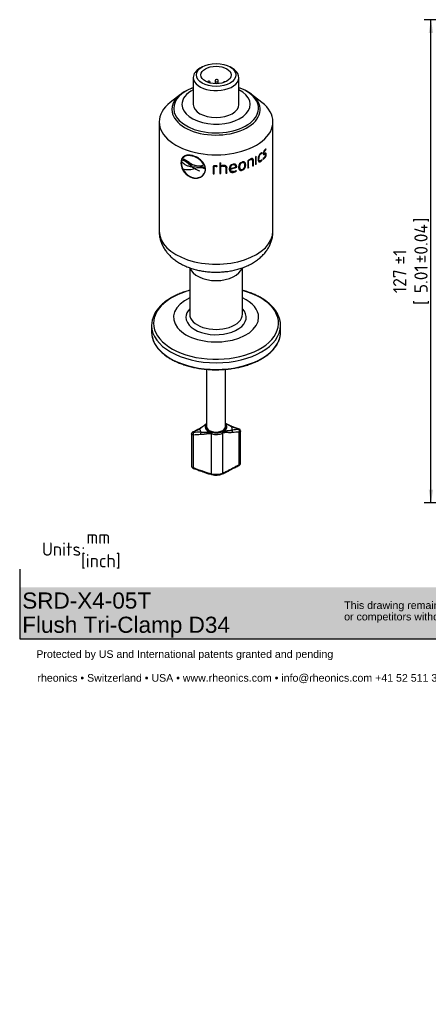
# Paper-space layout 'Invenitec-A4' of a CAD drawing. Header units: millimetres. Extents: x 0 to 297, y -84 to 206.
# Tile 1 of 2: x 0 to 108, y -84 to 176. Entities that reach past the tile are written whole.
import ezdxf
from ezdxf.entities.mleader import LeaderData, LeaderLine
from ezdxf.enums import TextEntityAlignment as Align
from ezdxf.math import Vec2, Vec3

# ---------------------------------------------------------------- set-up
doc = ezdxf.new("R2010")
doc.units = ezdxf.units.MM
doc.layers.add('Default', color=7, linetype='Continuous')
doc.layers.add('SRD-X4-05T', color=7, linetype='Continuous')
doc.styles.add('SEACAD_Solid_Edge_ISO', font='seiso.ttf')
doc.dimstyles.new('Rheonics_Publish', dxfattribs={"dimtxt": 3.5, "dimasz": 3.5, "dimexe": 1.75, "dimexo": 0, "dimgap": 0.875, "dimtad": 1, "dimdec": 1, "dimdsep": 46, "dimtxsty": 'SEACAD_Solid_Edge_ISO', "dimblk1": '_SE_FILLED', "dimblk2": '_SE_FILLED', "dimsah": 1, "dimcen": 1.75, "dimazin": 0, "dimtfac": 0.5, "dimtdec": 3, "dimtmove": 0, "dimatfit": 3, "dimfxl": 1, "dimtolj": 1, "dimarcsym": 0})

# ---------------------------------------------------------------- blocks, each defined once
blk = doc.blocks.new('DMBLK26')
at = {"layer": 'Default', "linetype": 'Continuous'}
for points in [[(107.92, 172.11), (109.09, 172.11), (108.5, 175.61)], [(107.92, 51.76), (108.5, 48.26), (109.09, 51.76)]]:
    blk.add_hatch(color=7, dxfattribs=at).paths.add_polyline_path(points)
at = {"layer": 'Default', "color": 7, "linetype": 'Continuous'}
for p, q in [((144.76, 175.61), (106.75, 175.61)), ((108.5, 48.26), (108.5, 175.61)), ((149.96, 48.26), (106.75, 48.26))]:
    blk.add_line(p, q, dxfattribs=at)
at = {"layer": 'Default', "color": 7, "linetype": 'Continuous', "style": 'SEACAD_Solid_Edge_ISO'}
for s, p in [('±0.04', (104.13, 111.42)), (']', (104.13, 122.16)), ('±1', (98.53, 111.1)), ('5.01', (104.13, 103.54)), ('127', (98.53, 103.54)), ('[', (104.13, 100.44))]:
    blk.add_text(s, height=3.5, rotation=90, dxfattribs=at).set_placement(p, align=Align.TOP_LEFT)
blk = doc.blocks.new('_SE_FILLED')
at = {"color": 0}
blk.add_line((0, 0), (-1, 0), dxfattribs=at)
blk.add_solid([(0, 0), (-1, -0.1665), (-1, 0.1665), (0, 0)], dxfattribs=at)
blk = doc.blocks.new('SE2')
at = {"layer": 'SRD-X4-05T', "color": 7, "linetype": 'Continuous'}
for p, q in [((48.17, 163.16), (47.61, 162.83)), ((56.09, 162.83), (55.53, 163.16)), ((45.85, 160.39), (45.85, 153.28)), ((50.31, 158.91), (50.31, 159.01)), ((51.64, 159.47), (51.64, 158.73)), ((52.44, 158.75), (52.44, 159.47)), ((57.85, 153.28), (57.85, 160.39)), ((42.48, 155.92), (39.78, 153.81)), ((45.74, 157.66), (45.49, 157.57)), ((58.21, 157.57), (57.96, 157.66)), ((63.93, 153.81), (61.22, 155.92)), ((36.85, 148.67), (36.85, 119.85)), ((66.85, 119.85), (66.85, 148.67)), ((63.54, 140.27), (63.62, 140.23)), ((63.84, 140.37), (63.88, 140.55)), ((63.84, 140.37), (63.92, 140.34)), ((63.92, 140.34), (63.98, 140.55)), ((64.34, 140.57), (64.43, 140.54)), ((64.43, 140.37), (64.51, 140.34)), ((64.57, 140.17), (64.65, 140.14)), ((64.63, 141.18), (64.72, 141.16)), ((64.86, 140.18), (64.77, 140.21)), ((64.9, 141.33), (64.94, 141.5)), ((64.9, 141.33), (64.99, 141.3)), ((64.99, 141.3), (65.04, 141.52)), ((64.99, 140.16), (65.08, 140.13)), ((42.65, 137.98), (42.59, 137.93)), ((42.84, 138.69), (42.73, 138.22)), ((43, 138.63), (42.96, 138.65)), ((43.01, 138.94), (42.97, 138.95)), ((46.05, 139.53), (46.01, 139.55)), ((52.84, 137.89), (52.84, 135.04)), ((53.11, 137.08), (53.11, 137.9)), ((53.12, 137.03), (53.12, 137.9)), ((58.7, 137.96), (58.74, 137.91)), ((59.24, 137.83), (59.19, 137.88)), ((60.2, 138.46), (60.2, 136.48)), ((60.37, 136.62), (60.37, 138.46)), ((60.37, 138.46), (60.43, 138.42)), ((60.43, 136.57), (60.43, 138.42)), ((60.87, 138.76), (60.93, 138.71)), ((61.36, 138.74), (61.3, 138.79)), ((61.47, 138.45), (61.47, 137.03)), ((61.62, 137.18), (61.62, 138.61)), ((61.62, 138.61), (61.68, 138.57)), ((61.68, 137.14), (61.68, 138.57)), ((62.25, 139.51), (62.25, 137.44)), ((62.38, 137.59), (62.38, 139.59)), ((62.38, 137.59), (62.45, 137.55)), ((62.45, 137.55), (62.45, 139.63)), ((63.03, 139.03), (63.1, 138.99)), ((63.23, 138.44), (63.3, 138.4)), ((63.53, 138.3), (63.61, 138.26)), ((63.89, 138.72), (63.88, 138.75)), ((63.89, 138.72), (63.98, 138.68)), ((63.98, 138.68), (63.92, 138.81)), ((64.29, 139.12), (64.23, 138.89)), ((64.54, 139.13), (64.63, 139.1)), ((44.51, 137.07), (44.55, 137.06)), ((45.15, 137.18), (45.12, 137.19)), ((45.48, 136.89), (45.12, 137.19)), ((45.52, 136.88), (45.15, 137.18)), ((45.56, 136.87), (45.48, 136.89)), ((45.49, 136.87), (45.52, 136.86)), ((45.52, 136.86), (46.15, 136.42)), ((46.14, 136.41), (45.86, 136.33)), ((45.93, 137.35), (45.97, 137.34)), ((46.18, 136.4), (46.14, 136.41)), ((46.19, 136.41), (46.15, 136.42)), ((46.22, 136.39), (46.18, 136.4)), ((48.68, 137.34), (48.64, 137.35)), ((48.72, 136.72), (48.67, 136.74)), ((48.9, 136.65), (48.86, 136.67)), ((48.9, 136.35), (48.86, 136.67)), ((48.94, 136.33), (48.9, 136.65)), ((48.94, 136.33), (48.9, 136.35)), ((51.05, 137), (51.05, 135.03)), ((51.06, 135.09), (51.05, 135.03)), ((51.06, 137), (51.06, 135.09)), ((51.34, 136.92), (51.33, 136.87)), ((51.33, 135.02), (51.33, 136.87)), ((51.9, 137), (51.9, 136.94)), ((51.9, 137), (52.09, 136.99)), ((51.9, 136.94), (52.09, 136.93)), ((52.09, 136.99), (52.13, 137.13)), ((52.09, 136.93), (52.15, 137.12)), ((52.09, 136.99), (52.09, 136.93)), ((52.15, 137.13), (52.15, 137.12)), ((53.11, 137.08), (53.12, 137.03)), ((53.11, 135.1), (53.11, 136.89)), ((53.11, 136.89), (53.12, 136.83)), ((53.11, 135.1), (53.12, 135.05)), ((53.12, 135.05), (53.12, 136.83)), ((53.7, 137.06), (53.72, 137)), ((54.39, 136.73), (54.37, 136.79)), ((54.42, 136.56), (54.42, 135.14)), ((54.67, 135.23), (54.67, 136.66)), ((54.67, 136.66), (54.69, 136.6)), ((54.67, 135.23), (54.69, 135.17)), ((54.69, 135.17), (54.69, 136.6)), ((55.55, 136.43), (55.57, 136.38)), ((55.56, 136.26), (55.58, 136.21)), ((55.63, 135.97), (55.65, 135.91)), ((56.33, 137.41), (56.36, 137.35)), ((56.43, 135.45), (56.46, 135.4)), ((56.94, 137.19), (56.92, 137.22)), ((56.95, 137.16), (56.94, 137.19)), ((57.18, 135.75), (57.12, 135.85)), ((57.21, 135.69), (57.12, 135.85)), ((57.18, 135.75), (57.21, 135.69)), ((57.25, 136.79), (57.25, 136.92)), ((57.25, 136.92), (57.29, 136.86)), ((57.25, 136.79), (57.28, 136.74)), ((57.28, 136.74), (57.29, 136.86)), ((58.01, 136.88), (58.05, 136.83)), ((58.16, 136.32), (58.2, 136.26)), ((58.7, 136), (58.74, 135.95)), ((59.6, 137.37), (59.66, 137.32)), ((60.37, 136.62), (60.43, 136.57)), ((61.62, 137.18), (61.68, 137.14)), ((45.39, 134.13), (45.42, 134.12)), ((45.68, 133.98), (45.64, 133.93)), ((44.9, 110.24), (44.9, 98)), ((58.8, 98), (58.8, 110.23)), ((34.85, 95.01), (34.85, 93.26)), ((68.85, 93.26), (68.85, 95.01)), ((49.34, 83.47), (49.34, 68.4)), ((54.36, 68.4), (54.36, 83.47)), ((45.39, 66.47), (45.39, 57.92)), ((45.87, 57.56), (45.87, 66.14)), ((50.67, 55.94), (50.67, 66.44)), ((53.62, 56.13), (53.62, 66.63)), ((57.96, 58.35), (57.96, 66.93)), ((58.31, 58.68), (58.31, 67.23))]:
    blk.add_line(p, q, dxfattribs=at)
for centre, radius, start, end in [((49.91, 159.01), 0.4, 98.794, 158.7064), ((49.91, 159.01), 0.4, 0, 98.794), ((52.04, 159.47), 0.4, 98.794, 180), ((52.04, 159.47), 0.4, 0, 98.794), ((54.05, 158.84), 0.4, 98.794, 159.6277), ((54.05, 158.84), 0.4, 59.9761, 98.794), ((64.85, 138.93), 1.94, 129.8846, 181.7251), ((64.57, 139.12), 1.54, 131.7017, 183.2161), ((64.64, 139.08), 1.53, 131.3784, 183.3458), ((63.82, 139.94), 0.432, 88.1168, 130.2866), ((63.98, 139.99), 0.565, 90.1058, 130.4795), ((63.9, 139.9), 0.438, 88.4277, 130.253), ((65.65, 140.32), 1.38, 133.0756, 176.7663), ((65.28, 140.51), 0.933, 133.7661, 176.3928), ((65.36, 140.48), 0.937, 133.694, 176.2978), ((63.53, 140.19), 1.46, 313.9017, 358.7205), ((63.61, 140.16), 1.47, 313.8298, 358.6349), ((46.91, 138.07), 4.33, 181.8579, 252.9104), ((46.96, 138.1), 4.31, 181.7163, 252.7813), ((45.9, 141.2), 4.35, 223.3192, 264.6118), ((40.38, 132.46), 6.69, 45.0065, 68.4512), ((40.6, 132.53), 6.85, 52.6477, 69.7481), ((40.43, 132.45), 6.69, 45.0002, 67.3925), ((47.28, 141.3), 4.18, 232.8447, 289.1373), ((44.53, 135.1), 4.69, 28.6664, 76.2787), ((44.57, 135.09), 4.69, 28.6774, 71.5915), ((56.54, 136.33), 1.22, 98.3905, 181.8206), ((59.12, 136.83), 1.33, 106.6631, 182.6112), ((62.31, 135.81), 3.38, 114.0382, 128.5413), ((61.81, 136.6), 2.36, 113.5509, 127.6153), ((61.88, 136.52), 2.39, 113.5478, 127.5218), ((62.69, 139.4), 1.38, 307.5084, 330.612), ((62.74, 139.39), 1.43, 307.7384, 330.2529), ((62.91, 139.38), 1.16, 308.0337, 330.4695), ((64.11, 139.6), 0.716, 279.6915, 316.1101), ((64.04, 139.62), 0.705, 287.3753, 316.1476), ((64.21, 139.71), 0.599, 278.5965, 314.7845), ((63.93, 140.03), 1.01, 313.4849, 357.7393), ((44.4, 140.73), 4.64, 253.6646, 288.2669), ((46.81, 137.96), 4.07, 204.3425, 249.6245), ((45.93, 141.18), 4.35, 251.4469, 264.619), ((45.71, 140.28), 3.42, 267.4373, 278.749), ((47.32, 141.29), 4.18, 251.1275, 289.1265), ((47.42, 132.57), 4.05, 68.6957, 108.2397), ((49.9, 142.54), 7.18, 238.7623, 250.7883), ((47.46, 132.55), 4.05, 72.002, 108.2318), ((49.94, 142.53), 7.18, 238.7657, 250.7869), ((47.11, 131.97), 5.01, 69.5835, 100.125), ((47.15, 131.96), 5.01, 69.5804, 71.8561), ((51.92, 134.22), 2.92, 89.7014, 107.2147), ((51.88, 134.93), 2.01, 89.4297, 105.811), ((51.88, 135.02), 1.98, 89.4264, 105.9224), ((52.01, 136.36), 0.777, 79.7231, 96.112), ((53.83, 135.49), 1.57, 94.6182, 117.3687), ((53.92, 135.34), 1.87, 95.068, 115.4395), ((53.85, 135.41), 1.59, 94.6095, 117.2178), ((56.5, 136.47), 0.957, 100.3468, 181.9228), ((49.21, 159.48), 24.07, 285.3059, 289.5166), ((56.53, 136.41), 0.96, 100.176, 181.7688), ((49.24, 159.86), 24.32, 285.0796, 288.686), ((49.21, 159.57), 24.22, 285.2612, 289.4722), ((56.09, 137.4), 1.98, 279.9236, 303.2474), ((56.12, 137.37), 2, 279.9223, 303.1219), ((56.16, 137.32), 1.76, 280.4335, 303.4757), ((58.25, 137.28), 1.35, 289.0532, 4.069), ((58.3, 137.23), 1.36, 288.9045, 3.9407), ((42.2, 94.81), 7.35, 133.556, 178.4993), ((15.71, 127.86), 67.87, 296.2453, 297.9514), ((20.16, 118.56), 57.66, 296.4207, 298.4502), ((81.16, 137.02), 73.12, 249.7822, 251.4231), ((86.18, 152.63), 89.45, 250.233, 251.5611), ((58.69, 45.69), 21.92, 92.1143, 96.8688), ((57.71, 67.2), 0.603, 3.0114, 72.6434), ((45.99, 66.44), 0.601, 115.9226, 177.874), ((48.19, 40.77), 26.14, 90.8175, 95.1537), ((48.57, 38.67), 27.61, 91.597, 95.6147), ((49.92, 63.59), 3.32, 76.0236, 83.6709), ((50.12, 64.25), 2.26, 76.0473, 85.7288), ((54.66, 64.32), 2.9, 104.8829, 112.8965), ((54.37, 64.84), 1.95, 102.6106, 112.8862), ((58.63, 43.56), 23.38, 91.6339, 95.9994), ((45.99, 57.95), 0.602, 182.9887, 252.7242), ((62.45, 98.69), 44.34, 248.0435, 254.5949), ((57.71, 58.7), 0.603, 296.0029, 357.903), ((51.84, 60.17), 4.58, 256.1457, 291.4328)]:
    blk.add_arc(centre, radius, start, end, dxfattribs=at)
for major_axis in [(-5.2, 0), (4, 0)]:
    blk.add_ellipse((51.85, 161.04), major_axis=major_axis, ratio=0.57735, dxfattribs=at)
for centre, major_axis, ratio, start_param, end_param in [((51.85, 160.39), (-6, 0), 0.57735, 5.497642, 6.283185), ((51.85, 160.39), (-6, 0), 0.57735, 0, 3.926991), ((49.91, 159.01), (-0.4, 0), 0.57735, 2.722028, 3.141593), ((52.04, 159.47), (-0.4, 0), 0.57735, 0, 3.141593), ((51.85, 151.93), (-11.64, 0), 0.57735, 5.290316, 6.283185), ((51.85, 151.93), (-11.64, 0), 0.57735, 0, 4.134462), ((51.85, 152.25), (-11.18, 0), 0.57735, 5.278878, 6.283185), ((51.85, 152.25), (-11.18, 0), 0.57735, 0, 4.1459), ((51.85, 153.28), (-9, 0), 0.57735, 5.442117, 6.283185), ((51.85, 153.28), (-9, 0), 0.57735, 0, 3.982661), ((51.85, 148.67), (-15, 0), 0.57735, 5.647992, 6.283185), ((51.85, 148.67), (-15, 0), 0.57735, 0, 3.776786), ((51.85, 153.28), (6, 0), 0.57735, 3.141593, 6.283185), ((51.85, 146.53), (15, 0), 0.57735, -1.504932, -1.486357), ((51.85, 145.76), (15, 0), 0.57735, -0.804582, -0.786012), ((51.85, 143.68), (14.9, 0), 0.57735, -0.798103, -0.786012), ((51.85, 143.68), (15, 0), 0.57735, -0.804582, -0.786012), ((51.85, 143.68), (-15, 0), 0.57735, 1.517613, 1.536188), ((51.85, 143.68), (-14.9, 0), 0.57735, 1.517613, 1.536188), ((51.85, 143.68), (14.9, 0), 0.57735, -1.504932, -1.486357), ((51.85, 143.68), (15, 0), 0.57735, -1.504932, -1.486357), ((51.85, 143.68), (14.9, 0), 0.57735, -1.397668, -1.380259), ((51.85, 143.68), (15, 0), 0.57735, -1.398834, -1.380259), ((51.85, 143.68), (14.9, 0), 0.57735, -0.976024, -0.961953), ((51.85, 143.68), (15, 0), 0.57735, -0.980527, -0.961953), ((51.85, 143.68), (14.9, 0), 0.57735, -0.868805, -0.855855), ((51.85, 143.68), (15, 0), 0.57735, -0.874429, -0.855855), ((51.85, 119.85), (-15, 0), 0.57735, 0, 3.141593), ((51.85, 110.87), (-6.95, 0), 0.57735, 0.16745, 2.972722), ((51.85, 95.63), (-16.47, 0), 0.57735, 0, 4.276864), ((51.85, 95.63), (-16.47, 0), 0.57735, 5.147914, 6.283185), ((51.85, 97.18), (11.23, 0), 0.57735, 2.237764, 6.283185), ((51.85, 97.18), (11.23, 0), 0.57735, 0, 0.903829), ((51.85, 97.18), (-7.95, 0), 0.57735, 0, 3.648575), ((51.85, 97.18), (-7.95, 0), 0.57735, 5.776203, 6.283185), ((51.85, 98), (-6.95, 0), 0.57735, 0, 3.141593), ((51.85, 95.01), (-17, 0), 0.57735, 0, 0.001225), ((51.85, 95.01), (-17, 0), 0.57735, 0.001225, 3.140761), ((51.85, 93.26), (17, 0), 0.57735, 3.141593, 3.261362), ((51.85, 93.26), (17, 0), 0.57735, 3.261362, 6.163371), ((51.85, 93.26), (17, 0), 0.57735, 6.163371, 6.283185), ((47.76, 67.46), (0.234, -0.442), 0.261851, 2.548061, 3.140804), ((51.85, 67.66), (4.24, 0), 0.57735, 3.056788, 3.449892), ((51.85, 68.29), (2.89, 0), 0.57735, 2.621794, 4.14166), ((51.85, 68.4), (-2.75, 0), 0.57735, 0, 3.562906), ((51.85, 68.4), (-2.75, 0), 0.57735, 5.861872, 6.283185), ((51.85, 68.4), (-2.51, 0), 0.57735, 0, 3.141593), ((51.85, 68.29), (-2.89, 0), 0.57735, 2.36502, 3.661391), ((55.76, 67.98), (-0.168, -0.471), 0.09781, 3.14871, 3.6605), ((51.85, 67.66), (-4.24, 0), 0.57735, 3.056788, 3.449892), ((57.73, 67.3), (-0.157, -0.475), 0.018637, 3.016154, 3.701186), ((57.76, 67.19), (0.018, -0.5), 0.469994, 1.000516, 2.486888), ((45.95, 66.53), (0.22, -0.449), 0.186432, 2.512777, 3.140901), ((45.97, 66.43), (-0.046, 0.498), 0.302198, 0.660206, 2.146577), ((47.94, 66.54), (-0.01, 0.5), 0.348433, 0.725317, 2.151173), ((50.48, 66.77), (0.039, 0.498), 0.407514, 1.365878, 2.167539), ((50.86, 66.71), (0.12, 0.485), 0.322275, 1.44132, 2.226718), ((51.85, 68.03), (3, 0), 0.57735, 4.306643, 5.34163), ((51.85, 68.32), (-2.85, 0), 0.57735, 1.16505, 2.200037), ((53.32, 66.86), (-0.194, 0.461), 0.480534, 3.993775, 4.779173), ((53.66, 66.97), (-0.11, 0.488), 0.564688, 4.084479, 4.88614), ((55.94, 67.06), (-0.056, 0.497), 0.512474, 4.122734, 5.548589), ((45.97, 57.85), (0.157, 0.475), 0.018637, 2.214814, 3.143541), ((57.76, 58.61), (-0.22, 0.449), 0.186432, 3.14057, 3.999149), ((51.85, 57.53), (-3, 0), 0.57735, 1.16505, 2.200037), ((50.86, 56.21), (0.12, 0.485), 0.322275, 2.226718, 3.15808), ((53.32, 56.37), (-0.194, 0.461), 0.480534, 3.140232, 3.993775)]:
    blk.add_ellipse(centre, major_axis=major_axis, ratio=ratio, start_param=start_param, end_param=end_param, dxfattribs=at)
for points, knots in [([(64.27, 140.4), (64.27, 140.33), (64.28, 140.26), (64.32, 140.16), (64.35, 140.12), (64.43, 140.09), (64.47, 140.1), (64.56, 140.11), (64.61, 140.13), (64.65, 140.14)], [0, 0, 0, 0, 0.25, 0.25, 0.5, 0.5, 0.75, 0.75, 1, 1, 1, 1]), ([(64.43, 140.37), (64.4, 140.38), (64.38, 140.4), (64.35, 140.46), (64.34, 140.51), (64.34, 140.57)], [0.5359606, 0.5359606, 0.5359606, 0.5359606, 0.75, 0.75, 1, 1, 1, 1]), ([(64.36, 140.13), (64.38, 140.13), (64.41, 140.13), (64.48, 140.14), (64.52, 140.16), (64.57, 140.17)], [0.6070693, 0.6070693, 0.6070693, 0.6070693, 0.75, 0.75, 1, 1, 1, 1]), ([(64.72, 140.38), (64.65, 140.35), (64.58, 140.33), (64.49, 140.34), (64.47, 140.36), (64.43, 140.43), (64.43, 140.48), (64.43, 140.54)], [0, 0, 0, 0, 0.5, 0.5, 0.75, 0.75, 1, 1, 1, 1]), ([(64.57, 140.17), (64.64, 140.2), (64.7, 140.22), (64.77, 140.21), (64.77, 140.21), (64.77, 140.21)], [0, 0, 0, 0, 0.5, 0.5, 0.5396853, 0.5396853, 0.5396853, 0.5396853]), ([(64.63, 141.18), (64.68, 141.23), (64.73, 141.27), (64.82, 141.32), (64.86, 141.33), (64.9, 141.33)], [0, 0, 0, 0, 0.5, 0.5, 1, 1, 1, 1]), ([(64.65, 140.14), (64.72, 140.17), (64.79, 140.19), (64.88, 140.18), (64.9, 140.16), (64.94, 140.1), (64.94, 140.04), (64.94, 139.99)], [0, 0, 0, 0, 0.5, 0.5, 0.75, 0.75, 1, 1, 1, 1]), ([(64.72, 141.16), (64.76, 141.2), (64.81, 141.24), (64.9, 141.29), (64.95, 141.3), (64.99, 141.3)], [0, 0, 0, 0, 0.5, 0.5, 1, 1, 1, 1]), ([(65.08, 140.13), (65.08, 140.21), (65.07, 140.28), (65.04, 140.38), (65.01, 140.41), (64.93, 140.43), (64.89, 140.43), (64.81, 140.41), (64.76, 140.39), (64.72, 140.38)], [0, 0, 0, 0, 0.25, 0.25, 0.5, 0.5, 0.75, 0.75, 1, 1, 1, 1]), ([(64.99, 140.16), (64.99, 140.23), (64.98, 140.3), (64.95, 140.39), (64.94, 140.41), (64.92, 140.43)], [0, 0, 0, 0, 0.25, 0.25, 0.408587, 0.408587, 0.408587, 0.408587]), ([(45.64, 139.78), (45.21, 139.89), (44.79, 139.94), (44.05, 139.9), (43.71, 139.8), (43.16, 139.48), (42.95, 139.24), (42.66, 138.66), (42.6, 138.31), (42.59, 137.93)], [0, 0, 0, 0, 0.25, 0.25, 0.5, 0.5, 0.75, 0.75, 1, 1, 1, 1]), ([(43.29, 139.55), (43.11, 139.4), (42.97, 139.21), (42.72, 138.71), (42.66, 138.35), (42.65, 137.98)], [0.5631689, 0.5631689, 0.5631689, 0.5631689, 0.75, 0.75, 1, 1, 1, 1]), ([(45.64, 139.66), (45.49, 139.7), (45.35, 139.73), (45.06, 139.77), (44.92, 139.79), (44.51, 139.8), (44.25, 139.78), (43.79, 139.66), (43.58, 139.57), (43.32, 139.37), (43.23, 139.3), (43.13, 139.18), (43.09, 139.14), (43.03, 139.05), (43, 139), (42.97, 138.95)], [0, 0, 0, 0, 0.125, 0.125, 0.25, 0.25, 0.5, 0.5, 0.75, 0.75, 0.875, 0.875, 0.9375, 0.9375, 1, 1, 1, 1]), ([(49.05, 136.23), (49.04, 136.62), (48.96, 137.01), (48.6, 137.76), (48.34, 138.12), (47.7, 138.76), (47.32, 139.04), (46.51, 139.5), (46.07, 139.66), (45.64, 139.78)], [0, 0, 0, 0, 0.25, 0.25, 0.5, 0.5, 0.75, 0.75, 1, 1, 1, 1]), ([(57.29, 136.86), (57.29, 136.92), (57.28, 136.97), (57.27, 137.08), (57.25, 137.13), (57.2, 137.28), (57.14, 137.36), (56.97, 137.49), (56.86, 137.53), (56.68, 137.56), (56.62, 137.56), (56.49, 137.55), (56.43, 137.54), (56.36, 137.53)], [0, 0, 0, 0, 0.125, 0.125, 0.25, 0.25, 0.5, 0.5, 0.75, 0.75, 0.875, 0.875, 1, 1, 1, 1]), ([(58.7, 137.96), (58.64, 137.95), (58.58, 137.93), (58.48, 137.87), (58.42, 137.83), (58.28, 137.72), (58.2, 137.61), (58.09, 137.41), (58.06, 137.3), (58.02, 137.09), (58.01, 136.99), (58.01, 136.88)], [0, 0, 0, 0, 0.125, 0.125, 0.25, 0.25, 0.5, 0.5, 0.75, 0.75, 1, 1, 1, 1]), ([(58.74, 137.91), (58.69, 137.89), (58.63, 137.87), (58.52, 137.82), (58.47, 137.78), (58.32, 137.66), (58.25, 137.56), (58.14, 137.36), (58.1, 137.25), (58.06, 137.04), (58.05, 136.93), (58.05, 136.83)], [0, 0, 0, 0, 0.125, 0.125, 0.25, 0.25, 0.5, 0.5, 0.75, 0.75, 1, 1, 1, 1]), ([(59.19, 137.88), (59.15, 137.93), (59.09, 137.97), (58.97, 138), (58.91, 138), (58.81, 137.99), (58.75, 137.98), (58.7, 137.96)], [0.5556261, 0.5556261, 0.5556261, 0.5556261, 0.75, 0.75, 0.875, 0.875, 1, 1, 1, 1]), ([(59.66, 137.32), (59.65, 137.39), (59.65, 137.45), (59.64, 137.57), (59.63, 137.63), (59.59, 137.75), (59.57, 137.8), (59.52, 137.9), (59.49, 137.95), (59.41, 138.03), (59.37, 138.06), (59.27, 138.12), (59.21, 138.13), (59.09, 138.15), (59.02, 138.15), (58.88, 138.14), (58.81, 138.12), (58.74, 138.1)], [0, 0, 0, 0, 0.125, 0.125, 0.25, 0.25, 0.375, 0.375, 0.5, 0.5, 0.625, 0.625, 0.75, 0.75, 0.875, 0.875, 1, 1, 1, 1]), ([(59.42, 137.24), (59.41, 137.34), (59.41, 137.44), (59.37, 137.63), (59.33, 137.71), (59.23, 137.86), (59.15, 137.91), (59.01, 137.95), (58.96, 137.95), (58.85, 137.94), (58.8, 137.93), (58.74, 137.91)], [0, 0, 0, 0, 0.25, 0.25, 0.5, 0.5, 0.75, 0.75, 0.875, 0.875, 1, 1, 1, 1]), ([(59.6, 137.37), (59.6, 137.44), (59.6, 137.5), (59.59, 137.62), (59.57, 137.68), (59.54, 137.79), (59.52, 137.85), (59.47, 137.95), (59.44, 138), (59.4, 138.04), (59.39, 138.05), (59.39, 138.05)], [0, 0, 0, 0, 0.125, 0.125, 0.25, 0.25, 0.375, 0.375, 0.5, 0.5, 0.5162282, 0.5162282, 0.5162282, 0.5162282]), ([(60.87, 138.76), (60.94, 138.79), (61.01, 138.81), (61.14, 138.83), (61.21, 138.83), (61.27, 138.81), (61.29, 138.8), (61.3, 138.79)], [0, 0, 0, 0, 0.25, 0.25, 0.5, 0.5, 0.5696443, 0.5696443, 0.5696443, 0.5696443]), ([(61.68, 138.57), (61.68, 138.62), (61.68, 138.67), (61.67, 138.76), (61.65, 138.8), (61.62, 138.87), (61.59, 138.9), (61.54, 138.96), (61.51, 138.98), (61.4, 139.01), (61.31, 139.01), (61.12, 138.98), (61.03, 138.94), (60.93, 138.9)], [0, 0, 0, 0, 0.125, 0.125, 0.25, 0.25, 0.375, 0.375, 0.5, 0.5, 0.75, 0.75, 1, 1, 1, 1]), ([(60.93, 138.71), (61, 138.74), (61.07, 138.77), (61.2, 138.79), (61.27, 138.79), (61.37, 138.75), (61.41, 138.7), (61.46, 138.59), (61.47, 138.52), (61.47, 138.45)], [0, 0, 0, 0, 0.25, 0.25, 0.5, 0.5, 0.75, 0.75, 1, 1, 1, 1]), ([(61.62, 138.61), (61.62, 138.66), (61.62, 138.71), (61.6, 138.8), (61.59, 138.84), (61.55, 138.91), (61.53, 138.95), (61.49, 138.98), (61.48, 138.99), (61.47, 139)], [0, 0, 0, 0, 0.125, 0.125, 0.25, 0.25, 0.375, 0.375, 0.4172267, 0.4172267, 0.4172267, 0.4172267]), ([(62.91, 138.87), (62.92, 138.81), (62.92, 138.74), (62.93, 138.62), (62.94, 138.56), (62.98, 138.4), (63.02, 138.3), (63.11, 138.21), (63.15, 138.18), (63.23, 138.15), (63.27, 138.14), (63.36, 138.15), (63.41, 138.16), (63.51, 138.2), (63.56, 138.23), (63.61, 138.26)], [0, 0, 0, 0, 0.125, 0.125, 0.25, 0.25, 0.5, 0.5, 0.625, 0.625, 0.75, 0.75, 0.875, 0.875, 1, 1, 1, 1]), ([(63.23, 138.44), (63.2, 138.46), (63.17, 138.48), (63.1, 138.57), (63.07, 138.65), (63.04, 138.83), (63.03, 138.93), (63.03, 139.03)], [0.361174, 0.361174, 0.361174, 0.361174, 0.5, 0.5, 0.75, 0.75, 1, 1, 1, 1]), ([(63.62, 138.47), (63.54, 138.41), (63.46, 138.38), (63.32, 138.38), (63.26, 138.42), (63.17, 138.53), (63.15, 138.61), (63.11, 138.79), (63.11, 138.89), (63.1, 138.99)], [0, 0, 0, 0, 0.25, 0.25, 0.5, 0.5, 0.75, 0.75, 1, 1, 1, 1]), ([(63.14, 138.19), (63.17, 138.18), (63.2, 138.18), (63.29, 138.18), (63.33, 138.19), (63.43, 138.23), (63.48, 138.26), (63.53, 138.3)], [0.650061, 0.650061, 0.650061, 0.650061, 0.75, 0.75, 0.875, 0.875, 1, 1, 1, 1]), ([(45.64, 133.93), (46.07, 133.83), (46.51, 133.8), (47.32, 133.93), (47.71, 134.08), (48.34, 134.52), (48.61, 134.81), (48.96, 135.48), (49.04, 135.85), (49.05, 136.23)], [0, 0, 0, 0, 0.25, 0.25, 0.5, 0.5, 0.75, 0.75, 1, 1, 1, 1]), ([(45.68, 133.98), (46.11, 133.88), (46.55, 133.85), (47.36, 133.98), (47.74, 134.14), (48.37, 134.58), (48.63, 134.87), (48.86, 135.31), (48.9, 135.41), (48.94, 135.52)], [0, 0, 0, 0, 0.25, 0.25, 0.5, 0.5, 0.75, 0.75, 0.8272372, 0.8272372, 0.8272372, 0.8272372]), ([(53.7, 137.06), (53.79, 137.07), (53.88, 137.07), (54.05, 137.05), (54.13, 137.02), (54.27, 136.95), (54.32, 136.89), (54.36, 136.81), (54.37, 136.8), (54.37, 136.79)], [0, 0, 0, 0, 0.25, 0.25, 0.5, 0.5, 0.75, 0.75, 0.8032534, 0.8032534, 0.8032534, 0.8032534]), ([(53.72, 137), (53.81, 137.01), (53.89, 137.01), (54.06, 136.99), (54.15, 136.97), (54.29, 136.89), (54.34, 136.84), (54.41, 136.71), (54.42, 136.64), (54.42, 136.56)], [0, 0, 0, 0, 0.25, 0.25, 0.5, 0.5, 0.75, 0.75, 1, 1, 1, 1]), ([(54.69, 136.6), (54.69, 136.65), (54.69, 136.7), (54.67, 136.8), (54.65, 136.84), (54.61, 136.93), (54.58, 136.97), (54.51, 137.04), (54.47, 137.07), (54.33, 137.15), (54.22, 137.18), (53.99, 137.21), (53.87, 137.21), (53.75, 137.2)], [0, 0, 0, 0, 0.125, 0.125, 0.25, 0.25, 0.375, 0.375, 0.5, 0.5, 0.75, 0.75, 1, 1, 1, 1]), ([(55.32, 136.29), (55.33, 136.22), (55.33, 136.16), (55.35, 136.02), (55.36, 135.96), (55.43, 135.77), (55.5, 135.65), (55.7, 135.47), (55.84, 135.41), (56.07, 135.37), (56.14, 135.37), (56.3, 135.37), (56.38, 135.38), (56.46, 135.4)], [0, 0, 0, 0, 0.125, 0.125, 0.25, 0.25, 0.5, 0.5, 0.75, 0.75, 0.875, 0.875, 1, 1, 1, 1]), ([(55.37, 135.92), (55.41, 135.81), (55.48, 135.7), (55.68, 135.53), (55.81, 135.47), (56.04, 135.43), (56.11, 135.42), (56.27, 135.43), (56.35, 135.44), (56.43, 135.45)], [0.2703576, 0.2703576, 0.2703576, 0.2703576, 0.5, 0.5, 0.75, 0.75, 0.875, 0.875, 1, 1, 1, 1]), ([(55.63, 135.97), (55.63, 135.97), (55.63, 135.97), (55.61, 136.02), (55.59, 136.07), (55.57, 136.16), (55.56, 136.21), (55.56, 136.26)], [0.737946, 0.737946, 0.737946, 0.737946, 0.75, 0.75, 0.875, 0.875, 1, 1, 1, 1]), ([(56.47, 135.59), (56.36, 135.57), (56.24, 135.56), (56.02, 135.59), (55.91, 135.63), (55.75, 135.75), (55.69, 135.83), (55.63, 135.97), (55.62, 136.01), (55.6, 136.11), (55.59, 136.16), (55.58, 136.21)], [0, 0, 0, 0, 0.25, 0.25, 0.5, 0.5, 0.75, 0.75, 0.875, 0.875, 1, 1, 1, 1]), ([(56.92, 137.22), (56.9, 137.26), (56.87, 137.29), (56.79, 137.37), (56.71, 137.4), (56.53, 137.43), (56.43, 137.42), (56.33, 137.41)], [0.3711969, 0.3711969, 0.3711969, 0.3711969, 0.5, 0.5, 0.75, 0.75, 1, 1, 1, 1]), ([(57.04, 136.82), (57.03, 136.91), (57.02, 136.99), (56.97, 137.14), (56.94, 137.21), (56.82, 137.31), (56.74, 137.35), (56.56, 137.38), (56.46, 137.37), (56.36, 137.35)], [0, 0, 0, 0, 0.25, 0.25, 0.5, 0.5, 0.75, 0.75, 1, 1, 1, 1]), ([(57.25, 136.92), (57.25, 136.97), (57.25, 137.03), (57.23, 137.13), (57.22, 137.18), (57.19, 137.27), (57.17, 137.31), (57.15, 137.34)], [0, 0, 0, 0, 0.125, 0.125, 0.25, 0.25, 0.3515671, 0.3515671, 0.3515671, 0.3515671]), ([(57.79, 136.77), (57.8, 136.7), (57.8, 136.64), (57.81, 136.51), (57.83, 136.45), (57.86, 136.34), (57.88, 136.28), (57.94, 136.18), (57.97, 136.13), (58.05, 136.04), (58.1, 136), (58.21, 135.94), (58.26, 135.92), (58.39, 135.9), (58.46, 135.9), (58.6, 135.91), (58.67, 135.93), (58.74, 135.95)], [0, 0, 0, 0, 0.125, 0.125, 0.25, 0.25, 0.375, 0.375, 0.5, 0.5, 0.625, 0.625, 0.75, 0.75, 0.875, 0.875, 1, 1, 1, 1]), ([(57.93, 136.18), (57.95, 136.17), (57.96, 136.15), (58.01, 136.09), (58.06, 136.06), (58.16, 136), (58.22, 135.98), (58.35, 135.95), (58.42, 135.95), (58.55, 135.96), (58.62, 135.98), (58.7, 136)], [0.4612699, 0.4612699, 0.4612699, 0.4612699, 0.5, 0.5, 0.625, 0.625, 0.75, 0.75, 0.875, 0.875, 1, 1, 1, 1]), ([(58.01, 136.88), (58.01, 136.78), (58.02, 136.68), (58.06, 136.5), (58.09, 136.41), (58.15, 136.33), (58.16, 136.32), (58.16, 136.31)], [0, 0, 0, 0, 0.25, 0.25, 0.5, 0.5, 0.5200353, 0.5200353, 0.5200353, 0.5200353]), ([(58.05, 136.83), (58.05, 136.73), (58.06, 136.63), (58.1, 136.44), (58.13, 136.35), (58.25, 136.2), (58.32, 136.15), (58.47, 136.11), (58.52, 136.1), (58.63, 136.11), (58.69, 136.12), (58.74, 136.14)], [0, 0, 0, 0, 0.25, 0.25, 0.5, 0.5, 0.75, 0.75, 0.875, 0.875, 1, 1, 1, 1]), ([(58.74, 136.14), (58.8, 136.16), (58.85, 136.18), (58.96, 136.24), (59.01, 136.27), (59.15, 136.39), (59.23, 136.5), (59.33, 136.71), (59.37, 136.82), (59.41, 137.03), (59.41, 137.14), (59.42, 137.24)], [0, 0, 0, 0, 0.125, 0.125, 0.25, 0.25, 0.5, 0.5, 0.75, 0.75, 1, 1, 1, 1]), ([(36.85, 119.85), (36.85, 119.77), (36.85, 119.55), (36.88, 119.13), (36.93, 118.64), (37.02, 118.15), (37.14, 117.66), (37.28, 117.18), (37.46, 116.7), (37.66, 116.24), (37.89, 115.78), (38.14, 115.33), (38.43, 114.89), (38.74, 114.46), (39.08, 114.04), (39.45, 113.63), (39.84, 113.24), (40.26, 112.86), (40.71, 112.49), (41.18, 112.14), (41.68, 111.8), (42.2, 111.48), (42.74, 111.18), (43.3, 110.89), (43.88, 110.63), (44.47, 110.39), (45.08, 110.17), (45.7, 109.96), (46.33, 109.78), (46.97, 109.62), (47.62, 109.48), (48.27, 109.36), (48.94, 109.26), (49.6, 109.19), (50.27, 109.13), (50.94, 109.09), (51.61, 109.07), (52.28, 109.08), (52.96, 109.1), (53.63, 109.14), (54.29, 109.21), (54.96, 109.29), (55.62, 109.4), (56.27, 109.52), (56.92, 109.67), (57.56, 109.83), (58.19, 110.02), (58.81, 110.23), (59.42, 110.46), (60.01, 110.71), (60.59, 110.99), (61.16, 111.28), (61.71, 111.6), (62.23, 111.94), (62.74, 112.29), (63.22, 112.67), (63.68, 113.07), (64.1, 113.48), (64.5, 113.9), (64.87, 114.34), (65.21, 114.79), (65.51, 115.25), (65.79, 115.72), (66.03, 116.2), (66.24, 116.69), (66.42, 117.18), (66.57, 117.68), (66.69, 118.18), (66.77, 118.68), (66.83, 119.18), (66.85, 119.58), (66.85, 119.79), (66.85, 119.85)], [0, 0, 0, 0, 0.005538, 0.018413, 0.031272, 0.044136, 0.057026, 0.069964, 0.082972, 0.096071, 0.109283, 0.122631, 0.136134, 0.14981, 0.163676, 0.177742, 0.192015, 0.206494, 0.221172, 0.236033, 0.251053, 0.266205, 0.281458, 0.296779, 0.312139, 0.327509, 0.342865, 0.358196, 0.373492, 0.388749, 0.403965, 0.419144, 0.434287, 0.449401, 0.464491, 0.479565, 0.494629, 0.50969, 0.524758, 0.539837, 0.554935, 0.570061, 0.585221, 0.600424, 0.615675, 0.630981, 0.646345, 0.66177, 0.677255, 0.692796, 0.708383, 0.724002, 0.739626, 0.755223, 0.770759, 0.786197, 0.8015, 0.816635, 0.831574, 0.846299, 0.860801, 0.875079, 0.88914, 0.902995, 0.916659, 0.930153, 0.943494, 0.956705, 0.969805, 0.982817, 0.995761, 1, 1, 1, 1]), ([(44.9, 104.29), (44.76, 104.25), (44.4, 104.15), (43.83, 103.98), (43.21, 103.77), (42.6, 103.55), (42, 103.31), (41.43, 103.06), (40.87, 102.79), (40.33, 102.51), (39.81, 102.21), (39.31, 101.9), (38.83, 101.58), (38.38, 101.24), (37.95, 100.89), (37.55, 100.54), (37.28, 100.28), (37.15, 100.15), (37.14, 100.13)], [0.7602599, 0.7602599, 0.7602599, 0.7602599, 0.7709053, 0.7871278, 0.8033588, 0.8195988, 0.835848, 0.8521065, 0.8683741, 0.8846503, 0.9009338, 0.9172232, 0.9335159, 0.9498075, 0.9660933, 0.9823673, 0.9977223, 1, 1, 1, 1]), ([(68.85, 95), (68.85, 95.15), (68.84, 95.4), (68.8, 95.83), (68.73, 96.26), (68.63, 96.68), (68.5, 97.11), (68.34, 97.53), (68.15, 97.94), (67.93, 98.35), (67.68, 98.76), (67.4, 99.16), (67.1, 99.55), (66.76, 99.93), (66.4, 100.3), (66.02, 100.67), (65.6, 101.02), (65.17, 101.36), (64.71, 101.69), (64.22, 102.01), (63.72, 102.32), (63.19, 102.61), (62.64, 102.88), (62.08, 103.15), (61.5, 103.4), (60.9, 103.63), (60.28, 103.85), (59.65, 104.05), (59.15, 104.19), (58.87, 104.27), (58.8, 104.29)], [0, 0, 0, 0, 0.0141547, 0.0296641, 0.0451847, 0.0607348, 0.0763308, 0.0919861, 0.1077101, 0.1235084, 0.1393825, 0.1553302, 0.1713462, 0.1874231, 0.2035522, 0.219724, 0.2359295, 0.25216, 0.268408, 0.2846671, 0.3009319, 0.3171978, 0.3334611, 0.3497196, 0.365972, 0.3822173, 0.3984549, 0.4146847, 0.4309069, 0.4359517, 0.4359517, 0.4359517, 0.4359517]), ([(34.98, 92.06), (34.99, 91.99), (35.03, 91.8), (35.13, 91.45), (35.28, 91.04), (35.45, 90.64), (35.65, 90.24), (35.89, 89.84), (36.15, 89.45), (36.44, 89.07), (36.75, 88.7), (37.1, 88.33), (37.46, 87.97), (37.86, 87.63), (38.28, 87.29), (38.72, 86.96), (39.19, 86.64), (39.68, 86.34), (40.19, 86.05), (40.72, 85.77), (41.27, 85.5), (41.84, 85.25), (42.43, 85.01), (43.04, 84.79), (43.66, 84.58), (44.29, 84.39), (44.94, 84.21), (45.6, 84.05), (46.27, 83.91), (46.95, 83.78), (47.64, 83.67), (48.33, 83.57), (49.04, 83.5), (49.74, 83.44), (50.45, 83.39), (51.17, 83.37), (51.88, 83.36), (52.6, 83.37), (53.31, 83.4), (54.02, 83.44), (54.73, 83.5), (55.43, 83.58), (56.13, 83.68), (56.81, 83.79), (57.49, 83.92), (58.16, 84.07), (58.82, 84.23), (59.47, 84.41), (60.1, 84.6), (60.72, 84.81), (61.32, 85.03), (61.91, 85.27), (62.48, 85.53), (63.03, 85.79), (63.56, 86.07), (64.07, 86.37), (64.55, 86.67), (65.02, 86.99), (65.46, 87.32), (65.88, 87.66), (66.27, 88.01), (66.64, 88.36), (66.98, 88.73), (67.3, 89.11), (67.58, 89.49), (67.84, 89.88), (68.07, 90.28), (68.27, 90.68), (68.44, 91.09), (68.58, 91.5), (68.68, 91.83), (68.71, 92.01), (68.72, 92.06)], [0, 0, 0, 0, 0.006857, 0.021248, 0.035653, 0.050077, 0.06452, 0.078983, 0.093464, 0.107962, 0.122475, 0.137, 0.151536, 0.166079, 0.180628, 0.195181, 0.209737, 0.224293, 0.23885, 0.253406, 0.267962, 0.282515, 0.297068, 0.311618, 0.326167, 0.340714, 0.355259, 0.369802, 0.384344, 0.398885, 0.413425, 0.427963, 0.442501, 0.457038, 0.471574, 0.48611, 0.500646, 0.515181, 0.529717, 0.544253, 0.55879, 0.573327, 0.587865, 0.602404, 0.616945, 0.631486, 0.646029, 0.660574, 0.67512, 0.689668, 0.704219, 0.718771, 0.733326, 0.747882, 0.762441, 0.777001, 0.791562, 0.806125, 0.820687, 0.835249, 0.849808, 0.864363, 0.878913, 0.893454, 0.907986, 0.922505, 0.937008, 0.951494, 0.965961, 0.980408, 0.994835, 1, 1, 1, 1]), ([(49.34, 69.17), (49.27, 69.11), (49.11, 69), (48.89, 68.83), (48.68, 68.67), (48.46, 68.5), (48.21, 68.32), (47.88, 68.1), (47.67, 67.98), (47.53, 67.9)], [0.1946117, 0.1946117, 0.1946117, 0.1946117, 0.2965747, 0.4070262, 0.4946878, 0.5869402, 0.70226, 0.8398669, 1, 1, 1, 1]), ([(49.34, 69.16), (49.34, 69.15), (49.28, 69.11), (49.18, 69.03), (49.03, 68.91), (48.87, 68.78), (48.72, 68.65), (48.55, 68.52), (48.39, 68.39), (48.21, 68.25), (48.03, 68.12), (47.83, 67.99), (47.7, 67.9), (47.63, 67.86)], [0.2067027, 0.2067027, 0.2067027, 0.2067027, 0.2126252, 0.2838129, 0.3558607, 0.4291431, 0.5039971, 0.5807202, 0.6595696, 0.7407624, 0.8244766, 0.9108536, 1, 1, 1, 1]), ([(55.93, 68.45), (55.76, 68.52), (55.5, 68.62), (55.12, 68.8), (54.81, 68.97), (54.57, 69.11), (54.42, 69.19), (54.36, 69.22)], [0, 0, 0, 0, 0.203256, 0.3746181, 0.5137637, 0.6453639, 0.7238157, 0.7238157, 0.7238157, 0.7238157]), ([(55.89, 68.4), (55.82, 68.43), (55.68, 68.49), (55.47, 68.58), (55.28, 68.68), (55.09, 68.79), (54.91, 68.89), (54.73, 68.99), (54.56, 69.09), (54.44, 69.17), (54.37, 69.2), (54.36, 69.21)], [0, 0, 0, 0, 0.0828721, 0.1633503, 0.2415172, 0.3174806, 0.3913757, 0.4633663, 0.5336455, 0.6024366, 0.6158997, 0.6158997, 0.6158997, 0.6158997]), ([(57.88, 67.59), (57.89, 67.59), (57.91, 67.59), (57.93, 67.6), (57.93, 67.62), (57.93, 67.64), (57.92, 67.68), (57.88, 67.69), (57.86, 67.7)], [0, 0, 0, 0, 0.122305, 0.237331, 0.36011, 0.503188, 0.766352, 1, 1, 1, 1]), ([(45.87, 66.14), (45.84, 66.15), (45.79, 66.15), (45.72, 66.17), (45.65, 66.19), (45.59, 66.21), (45.53, 66.25), (45.48, 66.28), (45.44, 66.32), (45.41, 66.36), (45.4, 66.41), (45.39, 66.44), (45.39, 66.46), (45.39, 66.47)], [0, 0, 0, 0, 0.0526581, 0.1053074, 0.1579488, 0.2105835, 0.2632125, 0.3158368, 0.3684575, 0.4210755, 0.473692, 0.526308, 0.5445549, 0.5445549, 0.5445549, 0.5445549]), ([(45.82, 66.92), (45.81, 66.92), (45.79, 66.91), (45.77, 66.89), (45.77, 66.87), (45.77, 66.84), (45.78, 66.81), (45.82, 66.81), (45.84, 66.81)], [0, 0, 0, 0, 0.122316, 0.237347, 0.360123, 0.503198, 0.766368, 1, 1, 1, 1]), ([(50.29, 66.5), (50.24, 66.5), (50.14, 66.51), (49.99, 66.51), (49.83, 66.5), (49.68, 66.49), (49.52, 66.47), (49.32, 66.44), (49.05, 66.39), (48.77, 66.35), (48.53, 66.32), (48.32, 66.3), (48.07, 66.27), (47.89, 66.27), (47.8, 66.26)], [0, 0, 0, 0, 0.05594, 0.115974, 0.180234, 0.24883, 0.30594, 0.3739, 0.499266, 0.642356, 0.715877, 0.78524, 0.895703, 1, 1, 1, 1]), ([(47.81, 66.91), (47.89, 66.91), (48.03, 66.91), (48.23, 66.91), (48.43, 66.91), (48.61, 66.92), (48.8, 66.93), (48.97, 66.93), (49.14, 66.94), (49.31, 66.95), (49.47, 66.95), (49.63, 66.94), (49.79, 66.94), (49.96, 66.92), (50.12, 66.91), (50.23, 66.89), (50.29, 66.88)], [0, 0, 0, 0, 0.082872, 0.16335, 0.241517, 0.317481, 0.391376, 0.463366, 0.533645, 0.602437, 0.669993, 0.736596, 0.802555, 0.868204, 0.933895, 1, 1, 1, 1]), ([(53.91, 67.12), (53.97, 67.13), (54.07, 67.17), (54.22, 67.2), (54.37, 67.24), (54.52, 67.27), (54.68, 67.29), (54.83, 67.31), (54.99, 67.32), (55.15, 67.34), (55.32, 67.35), (55.49, 67.37), (55.68, 67.39), (55.87, 67.41), (56, 67.44), (56.07, 67.45)], [0, 0, 0, 0, 0.071167, 0.141889, 0.212625, 0.283813, 0.355861, 0.429143, 0.503997, 0.58072, 0.65957, 0.740762, 0.824477, 0.910854, 1, 1, 1, 1]), ([(56.19, 66.81), (56.12, 66.8), (55.99, 66.79), (55.8, 66.78), (55.58, 66.77), (55.33, 66.77), (55.05, 66.78), (54.82, 66.79), (54.64, 66.8), (54.45, 66.8), (54.22, 66.79), (54.04, 66.75), (53.95, 66.74)], [0, 0, 0, 0, 0.079615, 0.162996, 0.250254, 0.366896, 0.500341, 0.625959, 0.688739, 0.751356, 0.884329, 1, 1, 1, 1]), ([(58.31, 67.23), (58.31, 67.22), (58.31, 67.18), (58.28, 67.11), (58.21, 67.03), (58.11, 66.97), (58.01, 66.94), (57.96, 66.93)], [0.541303, 0.541303, 0.541303, 0.541303, 0.5884205, 0.6823091, 0.7822014, 0.8880985, 1, 1, 1, 1]), ([(45.39, 57.92), (45.39, 57.91), (45.39, 57.89), (45.4, 57.86), (45.41, 57.81), (45.44, 57.77), (45.48, 57.73), (45.53, 57.69), (45.59, 57.65), (45.65, 57.62), (45.72, 57.6), (45.79, 57.58), (45.84, 57.57), (45.87, 57.56)], [0.4556948, 0.4556948, 0.4556948, 0.4556948, 0.473692, 0.526308, 0.5789245, 0.6315425, 0.6841632, 0.7367875, 0.7894165, 0.8420512, 0.8946926, 0.9473419, 1, 1, 1, 1]), ([(45.81, 57.37), (46.06, 57.29), (46.45, 57.16), (47.05, 56.95), (47.56, 56.77), (48, 56.61), (48.38, 56.48), (48.74, 56.35), (49.14, 56.21), (49.61, 56.05), (50.16, 55.87), (50.52, 55.78), (50.75, 55.72)], [0, 0, 0, 0, 0.134274, 0.253168, 0.356938, 0.445593, 0.519014, 0.586489, 0.667723, 0.763396, 0.873823, 1, 1, 1, 1]), ([(53.51, 55.9), (53.73, 56), (54.08, 56.15), (54.62, 56.42), (55.08, 56.66), (55.47, 56.87), (55.81, 57.05), (56.14, 57.22), (56.5, 57.41), (56.93, 57.63), (57.43, 57.89), (57.77, 58.06), (57.98, 58.16)], [0, 0, 0, 0, 0.138453, 0.259321, 0.364199, 0.453609, 0.52767, 0.59413, 0.673853, 0.767977, 0.876584, 1, 1, 1, 1]), ([(53.62, 56.13), (53.68, 56.16), (53.82, 56.22), (54.02, 56.31), (54.23, 56.41), (54.45, 56.52), (54.76, 56.67), (55.19, 56.9), (55.73, 57.19), (56.28, 57.48), (56.82, 57.76), (57.38, 58.06), (57.76, 58.25), (57.96, 58.35)], [0, 0, 0, 0, 0.047453, 0.096276, 0.146507, 0.198184, 0.251342, 0.366259, 0.500445, 0.619623, 0.749768, 0.863347, 1, 1, 1, 1]), ([(57.96, 58.35), (57.99, 58.36), (58.03, 58.37), (58.09, 58.4), (58.15, 58.43), (58.19, 58.46), (58.23, 58.5), (58.26, 58.54), (58.29, 58.57), (58.3, 58.61), (58.31, 58.65), (58.31, 58.67), (58.31, 58.68)], [0, 0, 0, 0, 0.0516371, 0.1020461, 0.1512272, 0.199181, 0.2459077, 0.291408, 0.3356822, 0.3787311, 0.4205553, 0.4560715, 0.4560715, 0.4560715, 0.4560715])]:
    blk.add_open_spline(points, degree=3, knots=knots, dxfattribs=at)
for points in [[(65.04, 141.52), (64.94, 141.52), (64.83, 141.44), (64.71, 141.33)], [(54.67, 136.66), (54.67, 136.71), (54.67, 136.75), (54.66, 136.8)]]:
    blk.add_open_spline(points, degree=3, dxfattribs=at)
blk = doc.blocks.new('_Dot')
at = {"color": 0, "linetype": 'ByBlock', "lineweight": -2}
blk.add_line((-0.5, 0), (-1, 0), dxfattribs=at)
at = {"color": 0, "linetype": 'ByBlock', "const_width": 0.5}
blk.add_lwpolyline([(-0.25, 0, 1), (0.25, 0, 1)], format="xyb", close=True, dxfattribs=at)

psp = doc.layouts.new('Invenitec-A4')

# ---------------------------------------------------------------- hatches: boundary and pattern name
at = {"layer": 'Default', "linetype": 'Continuous'}
psp.add_hatch(color=7, dxfattribs=at).paths.add_polyline_path([(207.95, 26.06), (0.07, 26.06), (0.07, 12.6), (207.95, 12.6)])

# ---------------------------------------------------------------- linework, layer by layer
at = {"layer": 'Default', "color": 7, "linetype": 'Continuous'}
for p, q in [((0.23, 12.36), (0.23, 30.84)), ((208.11, 12.36), (0.23, 12.36))]:
    psp.add_line(p, q, dxfattribs=at)

# ---------------------------------------------------------------- block references
at = {"layer": 'Default'}
psp.add_blockref('SE2', (0, 0), dxfattribs=at)

# ---------------------------------------------------------------- dimensions: what is measured, and where the dimension line sits
at = {"layer": 'Default', "color": 7, "linetype": 'Continuous'}
dim = psp.add_linear_dim(base=(108.5, 175.61), p1=(149.96, 48.26), p2=(144.76, 175.61), angle=90, text='\\A1;<> ±1', dimstyle='Rheonics_Publish', override={"dimdec": 0, "dimpost": '\\X', "dimtolj": 0}, dxfattribs=at)
dim.commit()
dim.dimension.update_dxf_attribs({"geometry": 'DMBLK26', "text_midpoint": (108.5, 111.93), "dimtype": 160})

# ---------------------------------------------------------------- leaders
ml = psp.add_multileader_mtext('Standard', dxfattribs=at)
ml.set_content('{\\pxsm0.9;\\fSolid Edge ISO|b0||i0||c0|p34;\\W1.;mm\\P}', color=256)
ml.set_leader_properties()
ml.set_arrow_properties(name='DOT')
ml.build(insert=Vec2(0, 0))
ml.multileader.update_dxf_attribs({"leader_type": 0, "dogleg_length": 0, "arrow_head_size": 3.5})
ctx = ml.context
ctx.base_point, ctx.char_height, ctx.arrow_head_size, ctx.landing_gap_size = Vec3(16.44, 39.27), 3.5, 3.5, 1.23
ctx.mtext.insert = Vec3(17.66, 41.02)
ml = psp.add_multileader_mtext('Standard', dxfattribs=at)
ml.set_content('{\\pxsm0.9;\\fSolid Edge ISO|b0||i0||c0|p34;\\W1.;Units:\\P}', color=256)
ml.set_leader_properties()
ml.set_arrow_properties(name='DOT')
ml.build(insert=Vec2(0, 0))
ml.multileader.update_dxf_attribs({"leader_type": 0, "dogleg_length": 0, "arrow_head_size": 3.5})
ctx = ml.context
ctx.base_point, ctx.char_height, ctx.arrow_head_size, ctx.landing_gap_size = Vec3(4.72, 36.07), 3.5, 3.5, 1.23
ctx.mtext.insert = Vec3(5.94, 37.83)
ml = psp.add_multileader_mtext('Standard', dxfattribs=at)
ml.set_content('{\\pxsm0.9;\\fSolid Edge ISO|b0||i0||c0|p34;\\W1.;[inch]\\P}', color=256)
ml.set_leader_properties()
ml.build(insert=Vec2(0, 0))
ml.multileader.update_dxf_attribs({"dogleg_length": 0, "arrow_head_size": 0.805})
ctx = ml.context
ctx.base_point, ctx.char_height, ctx.arrow_head_size, ctx.landing_gap_size = Vec3(14.97, 33.03), 3.5, 0.805, 1.23
ctx.mtext.insert = Vec3(16.19, 34.78)
ml = psp.add_multileader_mtext('Standard', dxfattribs=at)
ml.set_content('{\\pxsm0.9;\\fArial|b0||i0||c0|p34;\\W1.;SRD-X4-05T\\PFlush Tri-Clamp D34\\P}', color=256)
ml.set_leader_properties()
ml.set_arrow_properties(name='DOT')
ml.build(insert=Vec2(0, 0))
ml.multileader.update_dxf_attribs({"leader_type": 0, "dogleg_length": 0, "arrow_head_size": 4.25})
ctx = ml.context
ctx.base_point, ctx.char_height, ctx.arrow_head_size, ctx.landing_gap_size = Vec3(-0.75, 21.94), 4.25, 4.25, 1.49
ctx.mtext.insert = Vec3(0.74, 24.66)
ml = psp.add_multileader_mtext('Standard', dxfattribs=at)
ml.set_content('{\\pxsm0.9;\\fArial|b0||i0||c0|p34;\\W1.;This drawing remains property of rheonics. It may be neither copied nor informed to third persons \\Por competitors without our approval. ( 2 paragraph 1 fig.7 copyright act of 9th Sept. 1965)\\P}', color=256)
ml.set_leader_properties()
ml.set_arrow_properties(name='DOT')
ml.build(insert=Vec2(0, 0))
ml.multileader.update_dxf_attribs({"leader_type": 0, "dogleg_length": 0, "arrow_head_size": 2})
ctx = ml.context
ctx.base_point, ctx.char_height, ctx.arrow_head_size, ctx.landing_gap_size = Vec3(84.93, 21), 2, 2, 0.7
ctx.mtext.insert = Vec3(85.63, 22.3)
ml = psp.add_multileader_mtext('Standard', dxfattribs=at)
ml.set_content('{\\pxsm0.9;\\fArial|b0||i0||c0|p34;\\W1.;Protected by US and International patents granted and pending\\P}', color=256)
ml.set_leader_properties()
ml.set_arrow_properties(name='DOT')
ml.build(insert=Vec2(0, 0))
ml.multileader.update_dxf_attribs({"leader_type": 0, "dogleg_length": 0, "arrow_head_size": 2})
ctx = ml.context
ctx.base_point, ctx.char_height, ctx.arrow_head_size, ctx.landing_gap_size = Vec3(3.76, 8.14), 2, 2, 0.7
ctx.mtext.insert = Vec3(4.46, 9.43)
ml = psp.add_multileader_mtext('Standard', dxfattribs=at)
ml.set_content('{\\pxsm0.9;\\fArial|b0||i0||c0|p34;\\W1.;rheonics • Switzerland • USA • www.rheonics.com • info@rheonics.com +41 52 511 32 00 +1 713 364 5427          Release: 2404\\P}', color=256)
ml.set_leader_properties()
ml.set_arrow_properties(name='DOT')
ml.build(insert=Vec2(0, 0))
ml.multileader.update_dxf_attribs({"leader_type": 0, "dogleg_length": 0, "arrow_head_size": 2})
ctx = ml.context
ctx.base_point, ctx.char_height, ctx.arrow_head_size, ctx.landing_gap_size = Vec3(4.05, 1.87), 2, 2, 0.7
ctx.mtext.insert = Vec3(4.75, 3.16)

doc.saveas('drawing.dxf')
